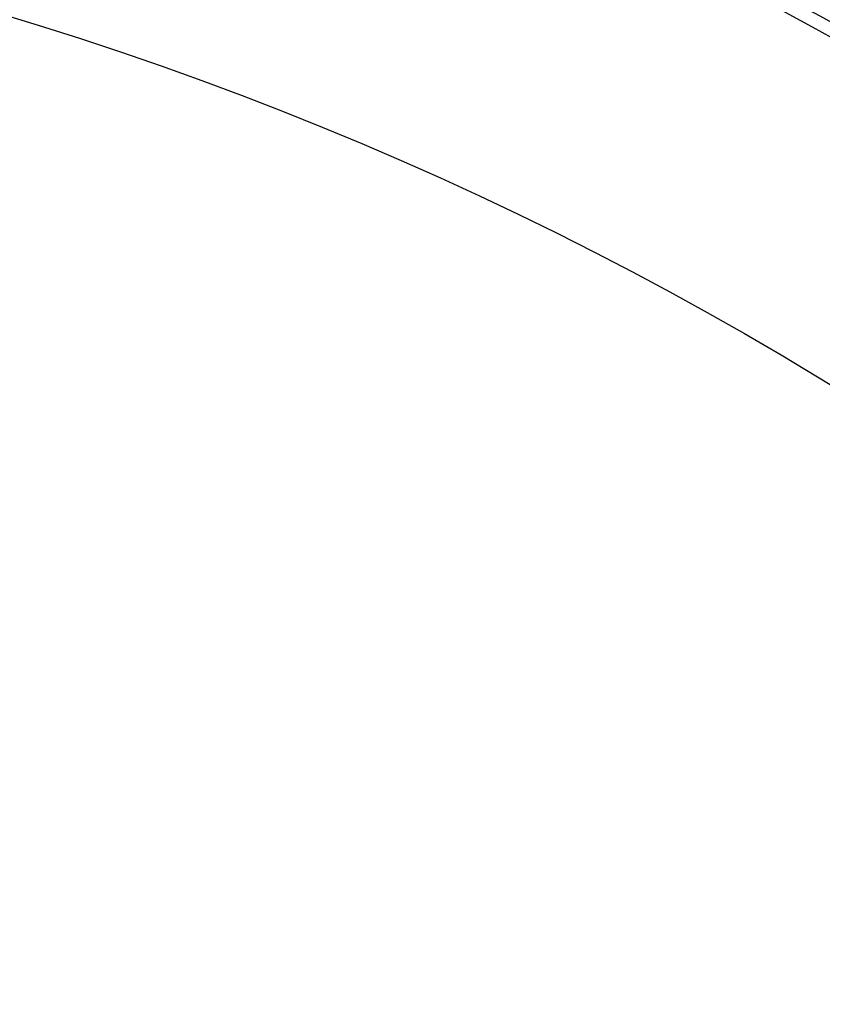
# Model space of a CAD drawing. Header units: millimetres. Extents: x 0 to 297, y 0 to 210.
# Tile 235 of 256: x 58.74 to 59.74, y 157.95 to 159.19. Entities that reach past the tile are written whole.
import ezdxf

# ---------------------------------------------------------------- set-up
doc = ezdxf.new("R2010")
doc.units = ezdxf.units.MM
doc.header["$LTSCALE"] = 16.335
doc.layers.get('0').update_dxf_attribs({"linetype": 'CONTINUOUS'})
doc.layers.add('AXES_REF', color=7, linetype='CONTINUOUS')

msp = doc.modelspace()

# ---------------------------------------------------------------- linework, layer by layer
at = {"color": 7, "linetype": 'Continuous'}
for radius in [4.8479, 4.8475, 4.8165]:
    msp.add_circle((57.4457, 154.9565), radius, dxfattribs=at)
msp.add_arc((57.4457, 154.9565), 4.8, 278.2771, 261.7229, dxfattribs=at)
at = {"layer": 'AXES_REF', "color": 9, "linetype": 'Continuous'}
msp.add_circle((57.4457, 154.9565), 4.4223, dxfattribs=at)
at = {"layer": 'AXES_REF', "color": 7, "linetype": 'Continuous'}
msp.add_arc((57.4457, 154.9565), 4.91, 41.6861, 66.9174, dxfattribs=at)

doc.saveas('drawing.dxf')
